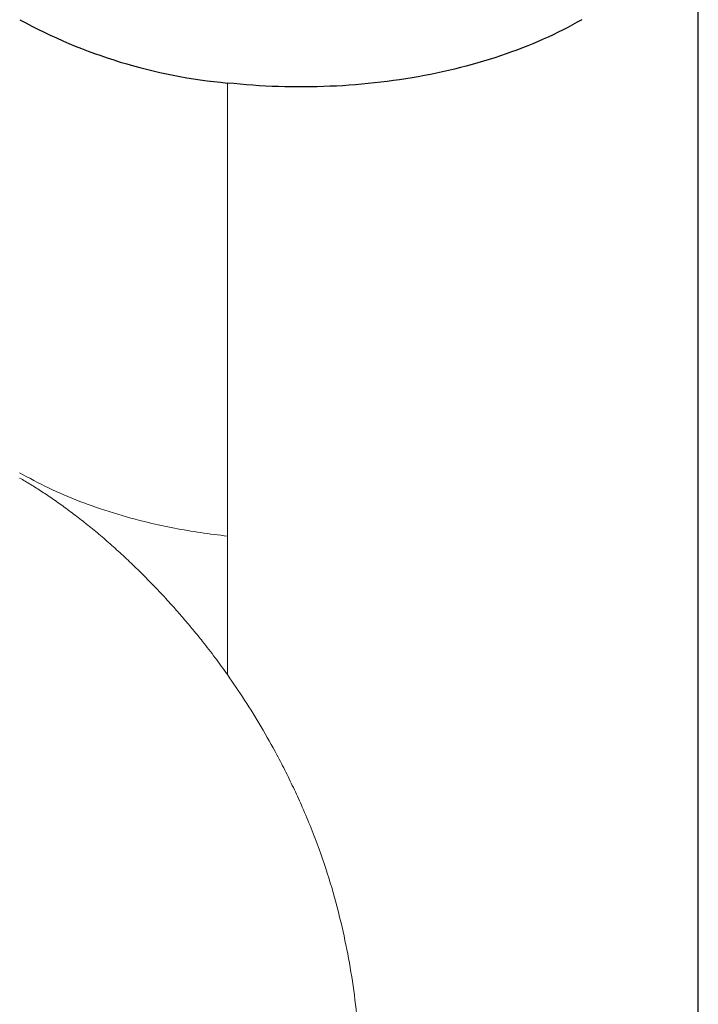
# Model space of a CAD drawing. Header units: millimetres. Extents: x 8 to 315, y 12 to 486.
# Tile 6 of 256: x 284 to 305, y 73 to 104. Entities that reach past the tile are written whole.
import ezdxf

# ---------------------------------------------------------------- set-up
doc = ezdxf.new("R2010")
doc.units = ezdxf.units.MM

msp = doc.modelspace()

# ---------------------------------------------------------------- linework, layer by layer
at = {"color": 7, "linetype": 'Continuous', "lineweight": 30}
msp.add_line((304.974, 55.99), (304.974, 109.065), dxfattribs=at)
at = {"color": 252, "linetype": 'Continuous', "lineweight": 0}
for q in [(290.286, 102.029), (290.286, 83.585)]:
    msp.add_line((290.286, 87.903), q, dxfattribs=at)
at = {"color": 7, "linetype": 'Continuous', "lineweight": 30, "flags": 128}
msp.add_lwpolyline([(301.342, 104.003), (301.199, 103.922), (301.053, 103.842), (300.906, 103.763), (300.756, 103.686), (300.604, 103.611), (300.45, 103.536), (300.294, 103.463), (300.136, 103.392), (299.976, 103.322), (299.814, 103.254), (299.651, 103.187), (299.485, 103.121), (299.317, 103.058), (299.148, 102.996), (298.977, 102.935), (298.805, 102.876), (298.63, 102.818), (298.454, 102.763), (298.277, 102.709), (298.098, 102.656), (297.918, 102.605), (297.736, 102.556), (297.553, 102.509), (297.368, 102.463), (297.183, 102.419), (296.996, 102.377), (296.808, 102.337), (296.619, 102.298), (296.428, 102.261), (296.237, 102.226), (296.045, 102.193), (295.852, 102.161), (295.658, 102.131), (295.463, 102.104), (295.268, 102.077), (295.071, 102.053), (294.875, 102.031), (294.677, 102.01), (294.479, 101.992), (294.281, 101.975), (294.082, 101.96), (293.882, 101.946), (293.683, 101.935), (293.483, 101.926), (293.282, 101.918), (293.082, 101.913), (292.881, 101.909), (292.681, 101.907), (292.48, 101.907), (292.279, 101.909), (292.079, 101.912), (291.878, 101.918), (291.678, 101.925), (291.478, 101.934), (291.278, 101.946), (291.079, 101.959), (290.88, 101.974), (290.682, 101.99), (290.483, 102.009), (290.286, 102.029)], dxfattribs=at)
at = {"color": 7, "linetype": 'Continuous', "lineweight": 30}
msp.add_arc((291.807, 118.65), 16.69, 241.3514, 264.7702, dxfattribs=at)
msp.add_open_spline([(294.447, 71.057), (294.212, 71.028), (293.743, 70.97), (293.06, 70.845), (292.398, 70.698), (291.763, 70.53), (291.156, 70.346), (290.543, 70.136), (289.932, 69.901), (289.332, 69.642), (288.78, 69.379), (288.282, 69.108), (287.819, 68.847), (287.374, 68.613), (286.948, 68.408), (286.54, 68.237), (286.15, 68.104), (285.798, 68.022), (285.484, 67.991), (285.208, 68.006), (284.954, 68.073), (284.726, 68.19), (284.524, 68.358), (284.333, 68.585), (284.159, 68.876), (284.002, 69.23), (283.874, 69.62), (283.764, 70.035), (283.654, 70.457), (283.494, 71.084), (283.284, 71.926), (283.009, 73.062), (282.723, 74.305), (282.431, 75.651), (282.103, 77.26), (281.753, 79.128), (281.397, 81.255), (281.08, 83.393), (280.801, 85.549), (280.562, 87.717), (280.361, 89.902), (280.198, 92.104), (280.069, 94.332), (280.015, 95.838), (279.987, 96.591)], degree=3, knots=[0, 0, 0, 0, 0.01396, 0.027843, 0.041595, 0.055165, 0.068502, 0.081558, 0.096797, 0.11149, 0.125542, 0.138936, 0.151738, 0.163994, 0.175759, 0.187087, 0.198041, 0.208697, 0.217424, 0.226054, 0.234643, 0.243249, 0.251928, 0.260708, 0.271873, 0.283208, 0.29471, 0.306382, 0.318222, 0.330227, 0.359186, 0.388994, 0.425347, 0.462346, 0.499662, 0.556599, 0.612978, 0.668896, 0.724583, 0.78024, 0.835037, 0.88999, 0.945006, 1, 1, 1, 1], dxfattribs=at)
at = {"color": 252, "linetype": 'Continuous', "lineweight": 0}
for points, knots in [([(290.286, 87.903), (290.007, 87.937), (289.448, 88.004), (288.627, 88.147), (287.712, 88.344), (286.719, 88.615), (285.674, 88.978), (284.691, 89.394), (284.101, 89.716), (283.805, 89.877)], [0, 0, 0, 0, 0.115127, 0.230254, 0.34538, 0.509035, 0.67269, 0.836345, 1, 1, 1, 1]), ([(283.805, 89.713), (283.92, 89.647), (284.147, 89.514), (284.502, 89.29), (284.868, 89.044), (285.247, 88.775), (285.637, 88.482), (286.032, 88.168), (286.432, 87.834), (286.835, 87.479), (287.241, 87.103), (287.649, 86.705), (288.059, 86.287), (288.381, 85.94), (288.618, 85.677), (288.772, 85.504), (288.921, 85.331), (289.07, 85.157), (289.217, 84.98), (289.364, 84.801), (289.596, 84.512), (289.91, 84.107), (290.159, 83.76), (290.286, 83.585)], [0, 0, 0, 0, 0.050806, 0.101331, 0.151855, 0.204654, 0.258068, 0.312398, 0.367928, 0.424926, 0.48364, 0.544296, 0.607099, 0.672235, 0.69836, 0.72332, 0.748499, 0.773906, 0.799548, 0.825431, 0.851563, 0.924753, 1, 1, 1, 1]), ([(290.286, 83.585), (290.468, 83.32), (290.84, 82.781), (291.352, 81.946), (291.724, 81.285), (291.973, 80.811), (292.111, 80.54), (292.245, 80.269), (292.375, 79.997), (292.501, 79.724), (292.678, 79.326), (292.899, 78.799), (293.216, 77.967), (293.552, 76.942), (293.862, 75.76), (294.1, 74.593), (294.273, 73.442), (294.395, 72.261), (294.429, 71.461), (294.447, 71.057)], [0, 0, 0, 0, 0.066063, 0.134982, 0.206925, 0.229326, 0.251405, 0.273521, 0.295679, 0.317881, 0.340131, 0.392786, 0.445773, 0.541346, 0.638359, 0.726385, 0.815902, 0.90706, 1, 1, 1, 1])]:
    msp.add_open_spline(points, degree=3, knots=knots, dxfattribs=at)

doc.saveas('drawing.dxf')
